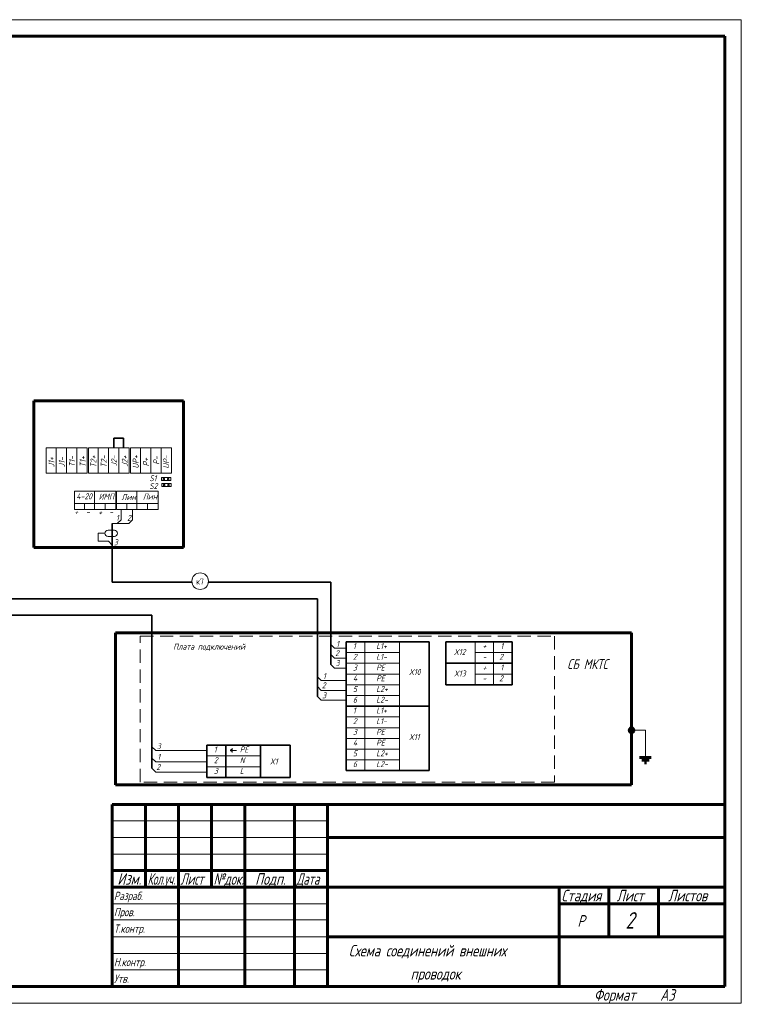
# Model space of a CAD drawing. Header units: millimetres. Extents: x 0 to 840, y 0 to 297.
# Tile 4 of 4: x 622 to 840, y 0 to 297. Entities that reach past the tile are written whole.
import ezdxf

# ---------------------------------------------------------------- set-up
doc = ezdxf.new("R2010")
doc.units = ezdxf.units.MM
for name, pattern in [('K5LT32768', [0]), ('K5LT32769', [0]), ('K5LT32770', [6, 4, -2]), ('K5LT_BASIC', [0]), ('K5LT_THIN', [0])]:
    doc.linetypes.add(name, pattern=pattern)
doc.layers.add('Системный слой', color=7, linetype='Continuous')
doc.styles.add('KTEXTSTYLE', font='GOST_AU.SHX', dxfattribs={"width": 0.96, "height": 5})

# ---------------------------------------------------------------- blocks, each defined once
blk = doc.blocks.new('U20')
at = {"layer": 'Системный слой', "true_color": 0xffffff}
h = blk.add_hatch(color=7, dxfattribs=at)
h.paths.add_polyline_path([(807.34, 82.89), (806.34, 81.9), (806.84, 81.7), (807.34, 81.9), (807.54, 82.4)])
h.paths.add_polyline_path([(806.34, 81.9), (807.34, 82.89), (806.84, 83.1), (806.34, 82.89), (806.14, 82.4)])
at = {"layer": 'Системный слой', "color": 5, "linetype": 'K5LT_BASIC', "lineweight": 60, "true_color": 0x0000ff}
for p, q in [((806.14, 81.7), (807.54, 83.1)), ((809.27, 74.21), (812.78, 74.21)), ((809.92, 73.39), (812.13, 73.39)), ((810.71, 72.6), (811.34, 72.6))]:
    blk.add_line(p, q, dxfattribs=at)
at = {"layer": 'Системный слой', "color": 7, "linetype": 'K5LT_THIN', "lineweight": 18}
for p in [(807.54, 82.4), (811.02, 74.71)]:
    blk.add_line(p, (811.02, 82.4), dxfattribs=at)
at = {"layer": 'Системный слой', "color": 5, "linetype": 'K5LT_BASIC', "lineweight": 60, "true_color": 0x0000ff}
blk.add_circle((806.84, 82.4), 0.701, dxfattribs=at)
blk = doc.blocks.new('U24')
at = {"layer": 'Системный слой', "color": 7, "linetype": 'K5LT_THIN', "lineweight": 18}
for p, q in [((648.73, 142.83), (650.62, 142.83)), ((648.73, 140.96), (650.62, 140.96))]:
    blk.add_line(p, q, dxfattribs=at)
for centre, start, end in [((648.73, 141.89), 90, 270), ((650.62, 141.89), 270, 90)]:
    blk.add_arc(centre, 0.934, start, end, dxfattribs=at)

msp = doc.modelspace()

# ---------------------------------------------------------------- linework, layer by layer
at = {"color": 7, "linetype": 'K5LT_THIN', "lineweight": 18}
for p, q in [((420, 297), (840, 297)), ((840, 297), (840, 0)), ((650, 55), (715, 55)), ((650, 50), (715, 50)), ((650, 45), (715, 45)), ((650, 30), (715, 30)), ((650, 25.18), (715, 25.18)), ((650, 20), (715, 20)), ((650, 15), (715, 15)), ((650, 10), (715, 10)), ((840, 0), (420, 0))]:
    msp.add_line(p, q, dxfattribs=at)
at = {"color": 5, "linetype": 'K5LT_BASIC', "lineweight": 60, "true_color": 0x0000ff}
for p, q in [((440, 292), (835, 292)), ((835, 292), (835, 5)), ((650, 60), (835, 60)), ((650, 5), (650, 60)), ((660, 55), (660, 60)), ((670, 5), (670, 60)), ((680, 55), (680, 60)), ((690, 5), (690, 60)), ((705, 5), (705, 60)), ((715, 5), (715, 60)), ((660, 50), (660, 55)), ((680, 50), (680, 55)), ((660, 45), (660, 50)), ((680, 45), (680, 50)), ((715, 50), (785, 50)), ((785, 50), (835, 50)), ((660, 40), (660, 45)), ((680, 40), (680, 45)), ((650, 40), (670, 40)), ((660, 35), (660, 40)), ((670, 40), (690, 40)), ((680, 35), (680, 40)), ((690, 40), (705, 40)), ((705, 40), (715, 40)), ((650, 35), (670, 35)), ((670, 35), (690, 35)), ((690, 35), (705, 35)), ((705, 35), (715, 35)), ((715, 35), (785, 35)), ((785, 35), (835, 35)), ((785, 20), (785, 35)), ((800, 20), (800, 35)), ((815, 20), (815, 35)), ((785, 30), (800, 30)), ((800, 30), (815, 30)), ((815, 30), (835, 30)), ((715, 20), (785, 20)), ((785, 5), (785, 20)), ((785, 20), (835, 20)), ((835, 5), (440, 5))]:
    msp.add_line(p, q, dxfattribs=at)
at = {"layer": 'Системный слой', "color": 5, "linetype": 'K5LT_BASIC', "lineweight": 60, "true_color": 0x0000ff}
for p, q in [((626.26, 181.94), (671.48, 181.94)), ((626.26, 137.56), (626.26, 181.94)), ((671.48, 181.94), (671.48, 137.56)), ((671.48, 137.56), (626.26, 137.56)), ((651.01, 111.84), (651.01, 65.88)), ((806.84, 111.84), (651.01, 111.84)), ((806.84, 65.88), (806.84, 111.84)), ((651.01, 65.88), (806.84, 65.88))]:
    msp.add_line(p, q, dxfattribs=at)
at = {"layer": 'Системный слой', "color": 7, "linetype": 'K5LT32768', "lineweight": 35}
for p, q in [((650.45, 167.73), (650.45, 170.62)), ((650.45, 170.62), (653.41, 170.62)), ((653.41, 170.62), (653.41, 167.73)), ((649.95, 144.86), (649.95, 127.14)), ((649.95, 127.14), (674.06, 127.14)), ((679.03, 127.14), (715.98, 127.14)), ((715.98, 127.14), (715.98, 102.3)), ((537.75, 122.14), (711.98, 122.14)), ((711.98, 122.14), (711.98, 92.58)), ((545.01, 117.14), (661.98, 117.14)), ((661.98, 117.14), (661.98, 70.94)), ((745.71, 109.1), (720.6, 109.1)), ((720.6, 70.22), (720.6, 109.1)), ((745.71, 70.22), (745.71, 109.1)), ((750.71, 109.1), (770.82, 109.1)), ((750.71, 96.14), (750.71, 109.1)), ((770.82, 96.14), (770.82, 109.1)), ((750.71, 102.62), (770.82, 102.62)), ((750.71, 96.14), (770.82, 96.14)), ((720.6, 89.66), (745.71, 89.66)), ((678.6, 68.16), (678.6, 77.88)), ((678.6, 77.88), (703.71, 77.88)), ((684.27, 77.88), (684.27, 68.16)), ((694.8, 77.88), (694.8, 68.16)), ((703.71, 68.16), (703.71, 77.88)), ((745.71, 70.22), (720.6, 70.22)), ((703.71, 68.16), (678.6, 68.16))]:
    msp.add_line(p, q, dxfattribs=at)
at = {"layer": 'Системный слой', "color": 18, "linetype": 'K5LT32769', "lineweight": 15, "true_color": 0x010101}
for p, q in [((630.06, 167.73), (642.43, 167.73)), ((630.06, 167.71), (630.06, 160.05)), ((633.04, 167.73), (633.04, 160.03)), ((636.16, 167.73), (636.16, 160.03)), ((639.29, 167.73), (639.29, 160.03)), ((642.43, 167.73), (642.43, 160.03)), ((642.77, 167.73), (655.14, 167.73)), ((642.77, 167.71), (642.77, 160.05)), ((645.75, 167.73), (645.75, 160.03)), ((648.87, 167.73), (648.87, 160.03)), ((652.01, 167.73), (652.01, 160.03)), ((655.14, 167.73), (655.14, 160.03)), ((655.54, 167.72), (667.9, 167.72)), ((655.54, 167.7), (655.54, 160.04)), ((658.52, 167.72), (658.52, 160.02)), ((661.63, 167.72), (661.63, 160.02)), ((664.77, 167.72), (664.77, 160.02)), ((667.9, 167.72), (667.9, 160.02)), ((630.06, 160.03), (642.43, 160.03)), ((642.77, 160.03), (655.14, 160.03)), ((655.54, 160.02), (667.9, 160.02)), ((638.54, 149.06), (638.54, 154.61)), ((638.54, 154.61), (651.04, 154.61)), ((644.66, 154.61), (644.66, 149.06)), ((651.04, 154.61), (651.04, 149.06)), ((651.32, 154.61), (663.83, 154.61)), ((651.32, 149.06), (651.32, 154.61)), ((657.45, 154.61), (657.45, 149.06)), ((663.83, 154.61), (663.83, 149.06)), ((651.04, 150.93), (638.54, 150.93)), ((651.04, 149.06), (638.54, 149.06)), ((641.58, 150.93), (641.58, 149.06)), ((647.86, 150.93), (647.86, 149.05)), ((663.83, 150.93), (651.32, 150.93)), ((663.83, 149.06), (651.32, 149.06)), ((654.37, 150.93), (654.37, 149.06)), ((660.65, 150.93), (660.65, 149.05)), ((726.27, 109.1), (726.27, 70.22)), ((736.8, 109.1), (736.8, 99.38)), ((770.82, 109.1), (759.62, 109.1)), ((759.62, 109.1), (759.62, 102.62)), ((765.15, 109.1), (765.15, 96.14)), ((736.8, 105.86), (720.6, 105.86)), ((759.62, 105.86), (770.82, 105.86)), ((736.8, 102.62), (720.6, 102.62)), ((750.71, 102.62), (770.82, 102.62)), ((770.82, 102.62), (759.62, 102.62)), ((759.62, 102.62), (759.62, 96.14)), ((720.6, 99.38), (736.8, 99.38)), ((736.8, 99.38), (720.6, 99.38)), ((736.8, 99.38), (736.8, 89.66)), ((759.62, 99.38), (770.82, 99.38)), ((736.8, 96.14), (720.6, 96.14)), ((736.8, 92.9), (720.6, 92.9)), ((736.8, 89.66), (720.6, 89.66)), ((736.8, 89.66), (736.8, 79.94)), ((736.8, 86.42), (720.6, 86.42)), ((736.8, 83.18), (720.6, 83.18)), ((736.8, 79.94), (720.6, 79.94)), ((736.8, 79.94), (736.8, 70.22)), ((694.8, 74.64), (678.6, 74.64)), ((736.8, 76.7), (720.6, 76.7)), ((694.8, 71.4), (678.6, 71.4)), ((736.8, 73.46), (720.6, 73.46))]:
    msp.add_line(p, q, dxfattribs=at)
at = {"layer": 'Системный слой', "color": 7, "linetype": 'K5LT_THIN', "lineweight": 18}
for p, q in [((664.87, 157.78), (664.87, 158.75)), ((664.87, 158.75), (667.64, 158.75)), ((667.64, 157.78), (664.87, 157.78)), ((665.33, 158.47), (665.33, 158)), ((665.79, 158.47), (665.33, 158.47)), ((665.33, 158), (665.79, 158)), ((665.79, 158), (665.79, 158.47)), ((666.65, 158.47), (666.65, 158)), ((667.11, 158.47), (666.65, 158.47)), ((666.65, 158), (667.11, 158)), ((667.11, 158), (667.11, 158.47)), ((667.64, 158.75), (667.64, 157.78)), ((664.97, 155.97), (664.97, 156.95)), ((664.97, 156.95), (667.74, 156.95)), ((667.74, 155.97), (664.97, 155.97)), ((665.9, 156.66), (665.43, 156.66)), ((665.43, 156.66), (665.43, 156.2)), ((665.43, 156.2), (665.9, 156.2)), ((665.9, 156.2), (665.9, 156.66)), ((667.22, 156.66), (666.75, 156.66)), ((666.75, 156.66), (666.75, 156.2)), ((666.75, 156.2), (667.22, 156.2)), ((667.22, 156.2), (667.22, 156.66)), ((667.74, 156.95), (667.74, 155.97)), ((652.64, 149.06), (652.64, 146)), ((656.1, 149.06), (656.1, 146)), ((652.64, 146), (651.5, 144.86)), ((656.1, 146), (654.95, 144.86)), ((654.95, 144.86), (649.95, 144.86)), ((647.79, 141.89), (645.73, 141.89)), ((645.73, 141.89), (645.73, 139.49)), ((648.81, 139.49), (645.73, 139.49)), ((648.81, 139.49), (649.95, 138.35)), ((715.98, 108.3), (717.12, 107.16)), ((720.6, 107.16), (717.12, 107.16)), ((715.98, 105.3), (717.12, 104.16)), ((720.6, 104.16), (717.12, 104.16)), ((715.98, 102.3), (717.12, 101.16)), ((720.6, 101.16), (717.12, 101.16)), ((711.98, 98.58), (713.12, 97.44)), ((711.98, 95.58), (713.12, 94.44)), ((720.6, 97.44), (713.12, 97.44)), ((711.98, 92.58), (713.12, 91.44)), ((720.6, 94.44), (713.12, 94.44)), ((720.6, 91.44), (713.12, 91.44)), ((661.98, 77.4), (663.12, 76.26)), ((678.6, 76.26), (663.12, 76.26)), ((685.68, 76.33), (685.68, 76.44)), ((685.68, 76.33), (685.68, 76.21)), ((685.94, 76.33), (685.94, 76.66)), ((685.94, 76.33), (685.94, 76)), ((686.23, 76.33), (686.23, 76.99)), ((686.23, 76.33), (686.23, 75.67)), ((687.56, 76.33), (686.23, 76.33)), ((661.98, 74), (663.12, 72.86)), ((678.6, 72.86), (663.12, 72.86)), ((661.98, 70.94), (663.12, 69.79)), ((678.6, 69.79), (663.12, 69.79))]:
    msp.add_line(p, q, dxfattribs=at)
at = {"layer": 'Системный слой', "color": 5, "linetype": 'K5LT32770', "lineweight": 15, "true_color": 0x0000ff}
for p, q in [((658.44, 110.77), (783.55, 110.77)), ((658.44, 66.77), (658.44, 110.77)), ((783.55, 110.77), (783.55, 66.77)), ((783.55, 66.77), (658.44, 66.77))]:
    msp.add_line(p, q, dxfattribs=at)
at = {"layer": 'Системный слой', "color": 7, "linetype": 'K5LT_THIN', "lineweight": 18}
msp.add_arc((676.55, 127.42), 2.5, 0, 360, dxfattribs=at)

# ---------------------------------------------------------------- block references
at = {"layer": 'Системный слой'}
for name in ['U24', 'U20']:
    msp.add_blockref(name, (0, 0), dxfattribs=at)

# ---------------------------------------------------------------- texts
at = {"color": 7, "char_height": 2.5, "attachment_point": 1, "style": 'KTEXTSTYLE'}
for s, insert in [('\\H3.5;\\W0.965;\\Q15;\\Q15;Изм.', (651.53, 39.23)), ('\\H3.5;\\W0.965;\\Q15;\\Q15;\\W0.735;Кол.уч.', (660.65, 39.23)), ('\\H3.5;\\W0.965;\\Q15;\\Q15;\\W0.816;Лист', (670.6, 39.23)), ('\\H3.5;\\W0.965;\\Q15;\\Q15;\\W0.859;№док.', (680.57, 39.23)), ('\\H3.5;\\W0.965;\\Q15;\\Q15;Подп.', (693.15, 39.23)), ('\\H3.5;\\W0.965;\\Q15;\\Q15;\\W0.816;Дата', (705.6, 39.23)), ('\\H3.5;\\W0.965;\\Q15;\\Q15;\\H2.50;Разраб.', (650.5, 33.63)), ('\\H3.5;\\W0.965;\\Q15;\\Q15;Стадия', (785.66, 34.23)), ('\\H3.5;\\W0.965;\\Q15;\\Q15;Лист', (802.33, 34.23)), ('\\H3.5;\\W0.965;\\Q15;\\Q15;Листов', (817.88, 34.23)), ('\\H3.5;\\W0.965;\\Q15;\\Q15;\\H2.50;Пров.', (650.5, 28.73)), ('\\H3.5;\\W0.965;\\Q15;\\Q15;\\H5.00;2', (805, 27.47)), ('\\H3.5;\\W0.965;\\Q15;\\Q15;Р', (790.52, 26.58)), ('\\H3.5;\\W0.965;\\Q15;\\Q15;\\H2.50;Т.контр.', (650.5, 23.73)), ('\\H3.5;\\W0.965;\\Q15;\\Q15;Схема соединений внешних', (721.44, 17.58)), ('\\H3.5;\\W0.965;\\Q15;\\Q15;\\H2.50;Н.контр.', (650.5, 13.63)), ('\\H3.5;\\W0.965;\\Q15;\\Q15;проводок', (740.1, 10.58)), ('\\H3.5;\\W0.965;\\Q15;\\Q15;\\H2.50;Утв.', (650.5, 8.63)), ('\\H3.5;\\W0.965;\\Q15;\\Q15;Формат', (795.5, 4.23)), ('\\H3.5;\\W0.965;\\Q15;\\Q15;A3', (815.5, 4.23))]:
    msp.add_mtext(s, dxfattribs=dict(at, insert=insert))
at = {"layer": 'Системный слой', "color": 7, "char_height": 2.5, "attachment_point": 1, "rotation": 90, "style": 'KTEXTSTYLE'}
for s, insert in [('\\H3.5;\\W0.965;\\Q15;\\Q15;\\H1.80;J1+', (630.69, 161.87)), ('\\H3.5;\\W0.965;\\Q15;\\Q15;\\H1.80;J1-', (633.82, 161.86)), ('\\H3.5;\\W0.965;\\Q15;\\Q15;\\H1.80;T1-', (636.96, 161.86)), ('\\H3.5;\\W0.965;\\Q15;\\Q15;\\H1.80;T1+', (640.16, 161.84)), ('\\H3.5;\\W0.965;\\Q15;\\Q15;\\H1.80;T2+', (643.41, 161.71)), ('\\H3.5;\\W0.965;\\Q15;\\Q15;\\H1.80;T2-', (646.53, 161.7)), ('\\H3.5;\\W0.965;\\Q15;\\Q15;\\H1.80;J2-', (649.67, 162.03)), ('\\H3.5;\\W0.965;\\Q15;\\Q15;\\H1.80;J2+', (652.87, 162)), ('\\H3.5;\\W0.965;\\Q15;\\Q15;\\H1.80;UP+', (656.17, 161.42)), ('\\H3.5;\\W0.965;\\Q15;\\Q15;\\H1.80;P+', (659.29, 162.08)), ('\\H3.5;\\W0.965;\\Q15;\\Q15;\\H1.80;P-', (662.43, 162.58)), ('\\H3.5;\\W0.965;\\Q15;\\Q15;\\H1.80;UP-', (665.39, 161.4))]:
    msp.add_mtext(s, dxfattribs=dict(at, insert=insert))
at = {"layer": 'Системный слой', "color": 7, "char_height": 2.5, "attachment_point": 1, "style": 'KTEXTSTYLE'}
for s, insert in [('\\H3.5;\\W0.965;\\Q15;\\Q15;\\H1.80;S1', (661.17, 159.41)), ('\\H3.5;\\W0.965;\\Q15;\\Q15;\\H1.80;S2', (661.16, 157.07)), ('\\H3.5;\\W0.965;\\Q15;\\Q15;\\H1.80;4-20', (639.15, 153.96)), ('\\H3.5;\\W0.965;\\Q15;\\Q15;\\H1.80;ИМП', (645.89, 153.87)), ('\\H3.5;\\W0.965;\\Q15;\\Q15;\\H1.80;Лин', (652.75, 153.72)), ('\\H3.5;\\W0.965;\\Q15;\\Q15;\\H1.80;Лин', (659.2, 153.9)), ('\\H3.5;\\W0.965;\\Q15;\\Q15;\\H1.80;+', (638.54, 149.24)), ('\\H3.5;\\W0.965;\\Q15;\\Q15;\\H1.80;+', (645.76, 149.12)), ('\\H3.5;\\W0.965;\\Q15;\\Q15;\\H1.80;-', (642.03, 149.18)), ('\\H3.5;\\W0.965;\\Q15;\\Q15;\\H1.80;-', (649.06, 149.23)), ('\\H3.5;\\W0.965;\\Q15;\\Q15;\\H1.80;1', (651.12, 147.45)), ('\\H3.5;\\W0.965;\\Q15;\\Q15;\\H1.80;2', (654.45, 147.43)), ('\\H3.5;\\W0.965;\\Q15;\\Q15;\\H1.80;3', (650.46, 140.04)), ('\\H3.5;\\W0.965;\\Q15;\\Q0;\\H1.80;к7', (675.35, 128.21)), ('\\H3.5;\\W0.965;\\Q15;\\Q15;\\H1.80;Плата подключений', (668.4, 108.54)), ('\\H3.5;\\W0.965;\\Q15;\\Q15;\\H1.80;1', (717.64, 109.39)), ('\\H3.5;\\W0.965;\\Q15;\\Q15;\\H1.80;1', (722.69, 108.72)), ('\\H3.5;\\W0.965;\\Q15;\\Q15;\\H1.80;L1+', (729.71, 108.72)), ('\\H3.5;\\W0.965;\\Q15;\\Q15;\\H1.80;+', (761.82, 108.72)), ('\\H3.5;\\W0.965;\\Q15;\\Q15;\\H1.80;1', (767.23, 108.72)), ('\\H3.5;\\W0.965;\\Q15;\\Q15;\\H1.80;2', (717.3, 106.58)), ('\\H3.5;\\W0.965;\\Q15;\\Q15;\\H1.80;2', (722.69, 105.48)), ('\\H3.5;\\W0.965;\\Q15;\\Q15;\\H1.80;L1-', (729.71, 105.48)), ('\\H3.5;\\W0.965;\\Q15;\\Q15;\\H1.80;X12', (753.17, 106.93)), ('\\H3.5;\\W0.965;\\Q15;\\Q15;\\H1.80;-', (761.82, 105.48)), ('\\H3.5;\\W0.965;\\Q15;\\Q15;\\H1.80;2', (766.89, 105.48)), ('\\H3.5;\\W0.965;\\Q15;\\Q15;\\H1.80;3', (717.42, 103.58)), ('\\H3.5;\\W0.965;\\Q15;\\Q15;\\H1.80;3', (722.69, 102.24)), ('\\H3.5;\\W0.965;\\Q15;\\Q15;\\H1.80;PE', (729.71, 102.24)), ('\\H3.5;\\W0.965;\\Q15;\\Q15;\\H1.80;+', (761.82, 102.24)), ('\\H3.5;\\W0.965;\\Q15;\\Q15;\\H1.80;1', (767.23, 102.24)), ('\\H3.5;\\W0.965;\\Q15;\\Q15;\\H3.00;СБ МКТС', (787.43, 103.87)), ('\\H3.5;\\W0.965;\\Q15;\\Q15;\\H1.80;1', (713.64, 99.67)), ('\\H3.5;\\W0.965;\\Q15;\\Q15;\\H1.80;4', (722.69, 99)), ('\\H3.5;\\W0.965;\\Q15;\\Q15;\\H1.80;PE', (729.71, 99)), ('\\H3.5;\\W0.965;\\Q15;\\Q15;\\H1.80;X10', (739.59, 100.89)), ('\\H3.5;\\W0.965;\\Q15;\\Q15;\\H1.80;X13', (753.17, 100.45)), ('\\H3.5;\\W0.965;\\Q15;\\Q15;\\H1.80;2', (766.89, 99)), ('\\H3.5;\\W0.965;\\Q15;\\Q15;\\H1.80;2', (713.3, 96.86)), ('\\H3.5;\\W0.965;\\Q15;\\Q15;\\H1.80;5', (722.69, 95.76)), ('\\H3.5;\\W0.965;\\Q15;\\Q15;\\H1.80;L2+', (729.71, 95.76)), ('\\H3.5;\\W0.965;\\Q15;\\Q15;\\H1.80;-', (761.82, 99)), ('\\H3.5;\\W0.965;\\Q15;\\Q15;\\H1.80;3', (713.42, 93.86)), ('\\H3.5;\\W0.965;\\Q15;\\Q15;\\H1.80;6', (722.69, 92.52)), ('\\H3.5;\\W0.965;\\Q15;\\Q15;\\H1.80;L2-', (729.71, 92.52)), ('\\H3.5;\\W0.965;\\Q15;\\Q15;\\H1.80;1', (722.69, 89.28)), ('\\H3.5;\\W0.965;\\Q15;\\Q15;\\H1.80;L1+', (729.71, 89.28)), ('\\H3.5;\\W0.965;\\Q15;\\Q15;\\H1.80;2', (722.69, 86.04)), ('\\H3.5;\\W0.965;\\Q15;\\Q15;\\H1.80;L1-', (729.71, 86.04)), ('\\H3.5;\\W0.965;\\Q15;\\Q15;\\H1.80;3', (722.69, 82.8)), ('\\H3.5;\\W0.965;\\Q15;\\Q15;\\H1.80;PE', (729.71, 82.8)), ('\\H3.5;\\W0.965;\\Q15;\\Q15;\\H1.80;X11', (739.59, 81.24)), ('\\H3.5;\\W0.965;\\Q15;\\Q15;\\H1.80;3', (663.44, 78.49)), ('\\H3.5;\\W0.965;\\Q15;\\Q15;\\H1.80;1', (680.69, 77.5)), ('\\H3.5;\\W0.965;\\Q15;\\Q15;\\H1.80;PE', (688.52, 77.5)), ('\\H3.5;\\W0.965;\\Q15;\\Q15;\\H1.80;4', (722.69, 79.56)), ('\\H3.5;\\W0.965;\\Q15;\\Q15;\\H1.80;PE', (729.71, 79.56)), ('\\H3.5;\\W0.965;\\Q15;\\Q15;\\H1.80;1', (663.62, 75.28)), ('\\H3.5;\\W0.965;\\Q15;\\Q15;\\H1.80;5', (722.69, 76.32)), ('\\H3.5;\\W0.965;\\Q15;\\Q15;\\H1.80;L2+', (729.71, 76.32)), ('\\H3.5;\\W0.965;\\Q15;\\Q15;\\H1.80;2', (663.3, 72.21)), ('\\H3.5;\\W0.965;\\Q15;\\Q15;\\H1.80;2', (680.69, 74.26)), ('\\H3.5;\\W0.965;\\Q15;\\Q15;\\H1.80;N', (688.52, 74.26)), ('\\H3.5;\\W0.965;\\Q15;\\Q15;\\H1.80;X1', (697.59, 73.89)), ('\\H3.5;\\W0.965;\\Q15;\\Q15;\\H1.80;6', (722.69, 73.08)), ('\\H3.5;\\W0.965;\\Q15;\\Q15;\\H1.80;L2-', (729.71, 73.08)), ('\\H3.5;\\W0.965;\\Q15;\\Q15;\\H1.80;3', (680.69, 71.02)), ('\\H3.5;\\W0.965;\\Q15;\\Q15;\\H1.80;L', (688.52, 71.02))]:
    msp.add_mtext(s, dxfattribs=dict(at, insert=insert))

doc.saveas('drawing.dxf')
